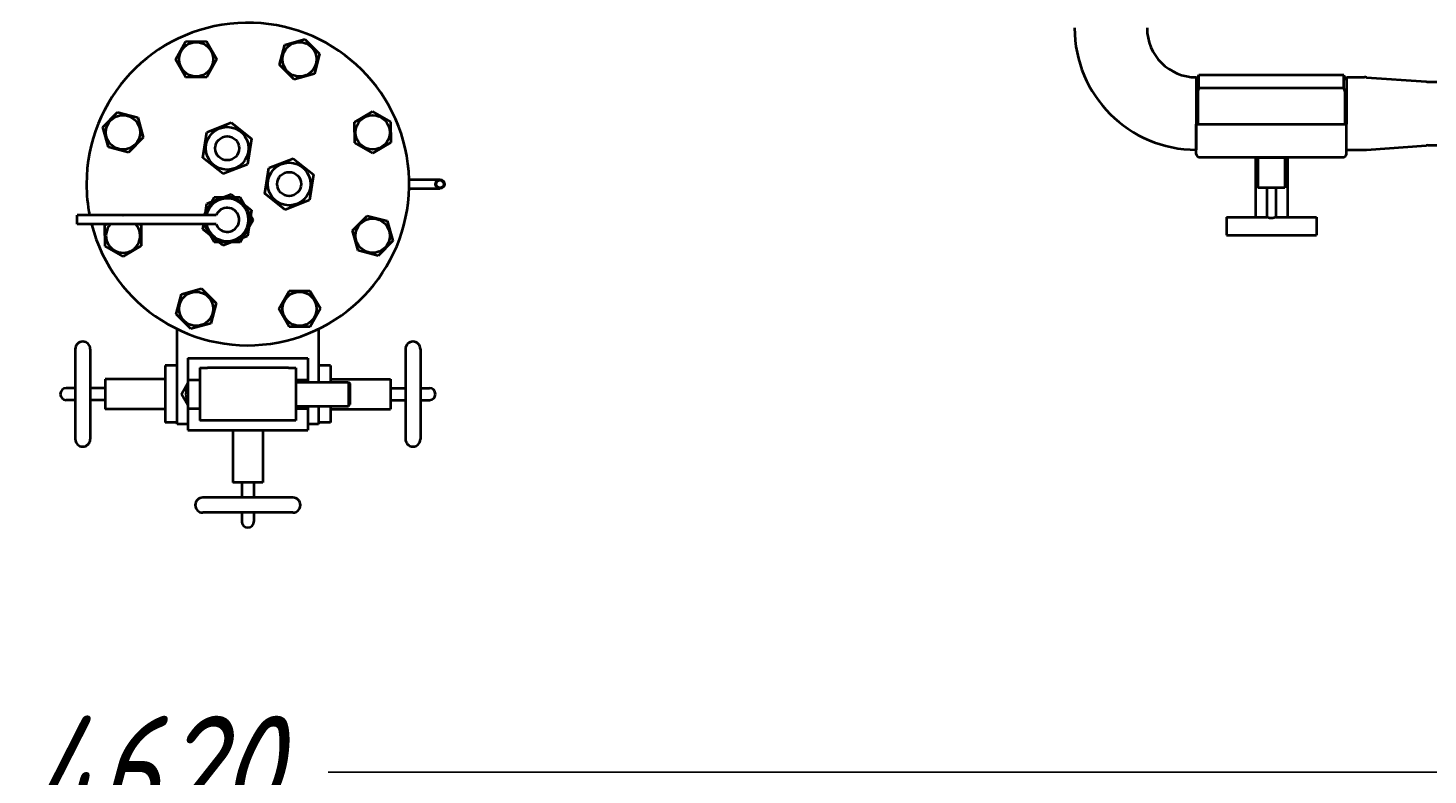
# Model space of a CAD drawing. Header units: millimetres. Extents: x -4428 to 4131, y -3615 to 4038.
# Tile 16 of 172: x -2162 to -1229, y -3333 to -2836. Entities that reach past the tile are written whole.
import ezdxf

# ---------------------------------------------------------------- set-up
doc = ezdxf.new("R2010")
doc.units = ezdxf.units.MM
doc.linetypes.add('K5LT_BASIC', pattern=[0])
doc.linetypes.add('K5LT_THIN', pattern=[0])
doc.layers.add('Системный слой', color=7, linetype='Continuous')
doc.styles.add('KDIMTEXTSTYLE', font='GOST_AU.SHX', dxfattribs={"width": 0.96, "oblique": 15, "height": 5})
doc.dimstyles.new('KDIMSTYLE (1.00)', dxfattribs={"dimtxt": 5, "dimasz": 1, "dimexe": 2, "dimexo": 0, "dimgap": 1, "dimtad": 1, "dimtxsty": 'KDIMTEXTSTYLE', "dimsah": 1, "dimcen": 0, "dimdle": 1, "dimadec": 0, "dimazin": 0, "dimtfac": 0.667, "dimtmove": 0, "dimatfit": 3, "dimfxl": 1, "dimtvp": 1, "dimtolj": 1, "dimtzin": 0, "dimarcsym": 0})

# ---------------------------------------------------------------- blocks, each defined once
blk = doc.blocks.new('KDIMARROW_01')
at = {"layer": 'Системный слой'}
blk.add_hatch(color=0, dxfattribs=at).paths.add_polyline_path([(-5, -0.66), (0, 0), (-5, 0.66), (-4.5, 0)])
at = {"layer": 'Системный слой', "color": 0, "linetype": 'K5LT_THIN', "lineweight": 20}
for p, q in [((-4.5, 0), (-5, 0.66)), ((-5, 0.66), (0, 0)), ((0, 0), (-5, -0.66)), ((-5, -0.66), (-4.5, 0)), ((0, 0), (-1, 0))]:
    blk.add_line(p, q, dxfattribs=at)
blk = doc.blocks.new('U15')
at = {"layer": 'Системный слой', "color": 150, "linetype": 'K5LT_BASIC', "lineweight": 40, "true_color": 0x0080ff}
for p, q in [((-2063.63, -2856.55), (-2056.8, -2844.5)), ((-2056.8, -2844.5), (-2042.94, -2844.39)), ((-2042.94, -2844.39), (-2035.92, -2856.33)), ((-1990.77, -2846.72), (-1977.41, -2843.03)), ((-1977.41, -2843.03), (-1967.54, -2852.75)), ((-1994.25, -2860.13), (-1990.77, -2846.72)), ((-1967.54, -2852.75), (-1971.02, -2866.16)), ((-2056.61, -2868.5), (-2063.63, -2856.55)), ((-2035.92, -2856.33), (-2042.76, -2868.39)), ((-1984.38, -2869.85), (-1994.25, -2860.13)), ((-2042.76, -2868.39), (-2056.61, -2868.5)), ((-1971.02, -2866.16), (-1984.38, -2869.85)), ((-1381.6, -2867.09), (-1383.34, -2870.09)), ((-1383.34, -2868.44), (-1383.34, -2916.74)), ((-1285.07, -2867.09), (-1381.6, -2867.09)), ((-1381.6, -2876.04), (-1381.6, -2867.09)), ((-1285.07, -2876.04), (-1285.07, -2867.09)), ((-1285.07, -2867.09), (-1283.34, -2870.09)), ((-1283.34, -2868.44), (-1283.34, -2899.59)), ((-1283.34, -2868.44), (-1271.23, -2868.44)), ((-1269.84, -2868.49), (-1230.18, -2871.35)), ((-1228.97, -2871.39), (-1219.34, -2871.39)), ((-1382.34, -2877.59), (-1382.34, -2899.59)), ((-1333.34, -2875.59), (-1380.34, -2875.59)), ((-1286.34, -2875.59), (-1333.34, -2875.59)), ((-1284.34, -2877.59), (-1284.34, -2899.59)), ((-2111.9, -2901.67), (-2102.18, -2891.79)), ((-2102.18, -2891.79), (-2088.76, -2895.28)), ((-1944.24, -2898.32), (-1932.3, -2891.29)), ((-1932.3, -2891.29), (-1920.24, -2898.13)), ((-2088.76, -2895.28), (-2085.07, -2908.63)), ((-2042.6, -2904.94), (-2026.46, -2898.66)), ((-2026.46, -2898.66), (-2012.95, -2909.49)), ((-1944.13, -2912.17), (-1944.24, -2898.32)), ((-1920.24, -2898.13), (-1920.13, -2911.98)), ((-1383.34, -2919.59), (-1383.34, -2899.59)), ((-1383.34, -2899.59), (-1333.34, -2899.59)), ((-1333.34, -2899.59), (-1283.34, -2899.59)), ((-1283.34, -2919.59), (-1283.34, -2899.59)), ((-2108.21, -2915.02), (-2111.9, -2901.67)), ((-2085.07, -2908.63), (-2094.8, -2918.51)), ((-2045.23, -2922.06), (-2042.6, -2904.94)), ((-2012.95, -2909.49), (-2015.57, -2926.61)), ((-2094.8, -2918.51), (-2108.21, -2915.02)), ((-1932.08, -2919.01), (-1944.13, -2912.17)), ((-1920.13, -2911.98), (-1932.08, -2919.01)), ((-1283.34, -2916.74), (-1271.23, -2916.74)), ((-1269.84, -2916.69), (-1230.18, -2913.84)), ((-1228.97, -2913.79), (-1219.34, -2913.79)), ((-2031.71, -2932.9), (-2045.23, -2922.06)), ((-2015.57, -2926.61), (-2031.71, -2932.9)), ((-2003.98, -2945.88), (-2001.35, -2928.76)), ((-2001.35, -2928.76), (-1985.21, -2922.47)), ((-1985.21, -2922.47), (-1971.7, -2933.3)), ((-1381.34, -2921.59), (-1333.34, -2921.59)), ((-1343.99, -2921.59), (-1343.99, -2933.59)), ((-1342.84, -2921.59), (-1342.84, -2922.09)), ((-1333.34, -2922.09), (-1342.84, -2922.09)), ((-1342.34, -2922.09), (-1342.34, -2942.09)), ((-1333.34, -2921.59), (-1333.34, -2922.09)), ((-1333.34, -2921.59), (-1285.34, -2921.59)), ((-1323.84, -2922.09), (-1333.34, -2922.09)), ((-1324.34, -2922.09), (-1324.34, -2942.09)), ((-1323.84, -2921.59), (-1323.84, -2922.09)), ((-1322.69, -2921.59), (-1322.69, -2933.59)), ((-1971.7, -2933.3), (-1974.32, -2950.42)), ((-1907.88, -2936.59), (-1907.34, -2936.59)), ((-1907.34, -2936.59), (-1887.34, -2936.59)), ((-1343.99, -2933.59), (-1343.99, -2961.59)), ((-1322.69, -2933.59), (-1322.69, -2961.59)), ((-2042.6, -2952.57), (-2026.46, -2946.29)), ((-2026.46, -2946.29), (-2012.95, -2957.12)), ((-1990.46, -2956.71), (-2003.98, -2945.88)), ((-1907.88, -2942.59), (-1907.34, -2942.59)), ((-1907.34, -2942.59), (-1887.34, -2942.59)), ((-1324.34, -2942.09), (-1342.34, -2942.09)), ((-1336.34, -2942.09), (-1336.34, -2961.59)), ((-1330.34, -2942.09), (-1330.34, -2961.59)), ((-2044.67, -2960.41), (-2037.75, -2948.41)), ((-2043.8, -2960.41), (-2042.6, -2952.57)), ((-2037.75, -2948.41), (-2020.43, -2948.41)), ((-2020.43, -2948.41), (-2011.77, -2963.41)), ((-2012.95, -2957.12), (-2015.57, -2974.24)), ((-1974.32, -2950.42), (-1990.46, -2956.71)), ((-2049.09, -2960.41), (-2129.09, -2960.41)), ((-2129.09, -2963.41), (-2129.09, -2960.41)), ((-2129.09, -2966.41), (-2129.09, -2963.41)), ((-2049.09, -2966.41), (-2129.09, -2966.41)), ((-2110.54, -2967.2), (-2109.19, -2966.41)), ((-2098.99, -2960.41), (-2098.59, -2960.18)), ((-2098.59, -2960.18), (-2098.19, -2960.41)), ((-2087.61, -2966.41), (-2086.54, -2967.01)), ((-2036.5, -2960.41), (-2049.09, -2960.41)), ((-2036.5, -2966.41), (-2049.09, -2966.41)), ((-2045.23, -2969.69), (-2044.72, -2966.41)), ((-2037.75, -2978.41), (-2044.67, -2966.41)), ((-2011.77, -2963.41), (-2020.43, -2978.41)), ((-1945.6, -2970.55), (-1935.88, -2960.68)), ((-1935.88, -2960.68), (-1922.47, -2964.16)), ((-1922.47, -2964.16), (-1918.78, -2977.51)), ((-1363.34, -2961.59), (-1336.34, -2961.59)), ((-1363.34, -2961.59), (-1363.34, -2973.59)), ((-1330.34, -2961.59), (-1303.34, -2961.59)), ((-1303.34, -2961.59), (-1303.34, -2973.59)), ((-2110.43, -2981.05), (-2110.54, -2967.2)), ((-2086.54, -2967.01), (-2086.43, -2980.87)), ((-2031.71, -2980.53), (-2045.23, -2969.69)), ((-2015.57, -2974.24), (-2031.71, -2980.53)), ((-1941.91, -2983.91), (-1945.6, -2970.55)), ((-1363.34, -2973.59), (-1303.34, -2973.59)), ((-2098.38, -2987.89), (-2110.43, -2981.05)), ((-2086.43, -2980.87), (-2098.38, -2987.89)), ((-2020.43, -2978.41), (-2037.75, -2978.41)), ((-1928.5, -2987.39), (-1941.91, -2983.91)), ((-1918.78, -2977.51), (-1928.5, -2987.39)), ((-2063.13, -3026.43), (-2059.65, -3013.02)), ((-2059.65, -3013.02), (-2046.3, -3009.33)), ((-2046.3, -3009.33), (-2036.42, -3019.05)), ((-1994.75, -3022.85), (-1987.92, -3010.8)), ((-1987.92, -3010.8), (-1974.06, -3010.69)), ((-1974.06, -3010.69), (-1967.04, -3022.63)), ((-2036.42, -3019.05), (-2039.9, -3032.46)), ((-2053.26, -3036.15), (-2063.13, -3026.43)), ((-1987.73, -3034.79), (-1994.75, -3022.85)), ((-1967.04, -3022.63), (-1973.87, -3034.69)), ((-2062.34, -3099.59), (-2062.34, -3036.27)), ((-2039.9, -3032.46), (-2053.26, -3036.15)), ((-1973.87, -3034.69), (-1987.73, -3034.79)), ((-1968.34, -3036.27), (-1968.34, -3071.59)), ((-2130.34, -3049.59), (-2130.34, -3109.59)), ((-2120.34, -3049.59), (-2120.34, -3109.59)), ((-1910.34, -3049.59), (-1910.34, -3109.59)), ((-1900.34, -3049.59), (-1900.34, -3109.59)), ((-2055.34, -3055.59), (-1975.34, -3055.59)), ((-2055.34, -3055.59), (-2055.34, -3070)), ((-1975.34, -3055.59), (-1975.34, -3070)), ((-2062.34, -3060.59), (-2070.34, -3060.59)), ((-2070.34, -3060.59), (-2070.34, -3098.59)), ((-2047.34, -3062.09), (-2042.34, -3062.09)), ((-2047.34, -3062.09), (-2047.34, -3097.09)), ((-1988.34, -3062.09), (-2042.34, -3062.09)), ((-1988.34, -3062.09), (-1983.34, -3062.09)), ((-1983.34, -3062.09), (-1983.34, -3097.09)), ((-1960.34, -3060.59), (-1968.34, -3060.59)), ((-1960.34, -3060.59), (-1960.34, -3071.59)), ((-2130.34, -3075.59), (-2136.34, -3075.59)), ((-2110.34, -3075.59), (-2120.34, -3075.59)), ((-2110.34, -3069.59), (-2110.34, -3089.59)), ((-2070.34, -3069.59), (-2110.34, -3069.59)), ((-2059.66, -3079.59), (-2055.34, -3072.11)), ((-2055.34, -3070), (-2047.34, -3070)), ((-2055.34, -3070), (-2055.34, -3089.18)), ((-1983.34, -3070), (-1975.34, -3070)), ((-1983.34, -3071.59), (-1948.34, -3071.59)), ((-1975.34, -3070), (-1975.34, -3071.59)), ((-1960.34, -3069.59), (-1920.34, -3069.59)), ((-1948.34, -3071.59), (-1948.34, -3087.59)), ((-1948.34, -3071.59), (-1947.34, -3072.59)), ((-1947.34, -3072.59), (-1947.34, -3086.59)), ((-1920.34, -3069.59), (-1920.34, -3089.59)), ((-1920.34, -3075.59), (-1910.34, -3075.59)), ((-1900.34, -3075.59), (-1894.34, -3075.59)), ((-2130.34, -3083.59), (-2136.34, -3083.59)), ((-2110.34, -3083.59), (-2120.34, -3083.59)), ((-2055.34, -3087.08), (-2059.66, -3079.59)), ((-1983.34, -3087.59), (-1948.34, -3087.59)), ((-1975.34, -3087.59), (-1975.34, -3089.18)), ((-1968.34, -3087.59), (-1968.34, -3099.59)), ((-1960.34, -3087.59), (-1960.34, -3098.59)), ((-1948.34, -3087.59), (-1947.34, -3086.59)), ((-1920.34, -3083.59), (-1910.34, -3083.59)), ((-1900.34, -3083.59), (-1894.34, -3083.59)), ((-2070.34, -3089.59), (-2110.34, -3089.59)), ((-2055.34, -3089.18), (-2055.34, -3103.59)), ((-2055.34, -3089.18), (-2047.34, -3089.18)), ((-2042.34, -3097.09), (-2047.34, -3097.09)), ((-1988.34, -3097.09), (-2042.34, -3097.09)), ((-1983.34, -3097.09), (-1988.34, -3097.09)), ((-1983.34, -3089.18), (-1975.34, -3089.18)), ((-1975.34, -3089.18), (-1975.34, -3103.59)), ((-1960.34, -3089.59), (-1920.34, -3089.59)), ((-2062.34, -3098.59), (-2070.34, -3098.59)), ((-2055.34, -3099.59), (-2062.34, -3099.59)), ((-2055.34, -3103.59), (-1975.34, -3103.59)), ((-2025.34, -3103.59), (-2025.34, -3138.59)), ((-2005.34, -3103.59), (-2005.34, -3138.59)), ((-1968.34, -3099.59), (-1975.34, -3099.59)), ((-1960.34, -3098.59), (-1968.34, -3098.59)), ((-2005.34, -3138.59), (-2025.34, -3138.59)), ((-2019.34, -3138.59), (-2019.34, -3148.59)), ((-2011.34, -3138.59), (-2011.34, -3148.59)), ((-1985.34, -3148.59), (-2045.34, -3148.59)), ((-1985.34, -3158.59), (-2045.34, -3158.59)), ((-2019.34, -3158.59), (-2019.34, -3164.59)), ((-2011.34, -3158.59), (-2011.34, -3164.59))]:
    blk.add_line(p, q, dxfattribs=at)
for centre, radius in [((-2049.78, -2856.44), 11.4), ((-1980.89, -2856.44), 11.4), ((-2098.49, -2905.15), 11.4), ((-1932.19, -2905.15), 11.4), ((-2029.09, -2915.78), 14.25), ((-2029.09, -2915.78), 8), ((-1987.84, -2939.59), 14.25), ((-1987.84, -2939.59), 8), ((-1887.34, -2939.59), 3), ((-1887.34, -2939.59), 2.5), ((-1932.19, -2974.03), 11.4), ((-2049.78, -3022.74), 11.4), ((-1980.89, -3022.74), 11.4)]:
    blk.add_circle(centre, radius, dxfattribs=at)
for centre, radius, start, end in [((-2015.34, -2939.59), 107.5, 194.44487, 180), ((-1383.34, -2835.59), 81.15, 180, 270), ((-1383.34, -2835.59), 32.85, 180, 270), ((-1271.23, -2887.76), 19.32, 85.88059, 90), ((-1228.97, -2854.43), 16.96, 265.88059, 270), ((-1380.34, -2877.59), 2, 90, 180), ((-1286.34, -2877.59), 2, 0, 90), ((-1381.34, -2919.59), 2, 180, 270), ((-1285.34, -2919.59), 2, 270, 0), ((-1271.23, -2897.42), 19.32, 270, 274.11941), ((-1228.97, -2930.75), 16.96, 90, 94.11941), ((-2015.34, -2939.59), 107.5, 180, 191.16496), ((-2029.09, -2963.41), 14.25, 321.28525, 167.8468), ((-2029.09, -2963.41), 14.25, 0, 167.8468), ((-2029.09, -2963.41), 8, 231.28525, 157.97569), ((-2098.49, -2974.03), 11.4, 138.01541, 270.44702), ((-2098.49, -2974.03), 11.4, 270.44702, 41.98459), ((-2029.09, -2963.41), 14.25, 192.1532, 0), ((-2029.09, -2963.41), 14.25, 192.1532, 321.28525), ((-2029.09, -2963.41), 8, 202.02431, 231.28525), ((-2125.34, -3049.59), 5, 0, 180), ((-1905.34, -3049.59), 5, 0, 180), ((-2136.34, -3079.59), 4, 90, 180), ((-2042.34, -3079.59), 14.25, 155.82246, 204.17754), ((-1894.34, -3079.59), 4, 0, 90), ((-2136.34, -3079.59), 4, 180, 270), ((-1894.34, -3079.59), 4, 270, 0), ((-2125.34, -3109.59), 5, 180, 0), ((-1905.34, -3109.59), 5, 180, 0), ((-2045.34, -3153.59), 5, 90, 270), ((-1985.34, -3153.59), 5, 270, 90), ((-2015.34, -3164.59), 4, 180, 270), ((-2015.34, -3164.59), 4, 270, 0)]:
    blk.add_arc(centre, radius, start, end, dxfattribs=at)
blk.add_open_spline([(-1330.34, -2961.59), (-1330.34, -2961.59), (-1330.35, -2961.6), (-1330.41, -2961.63), (-1330.48, -2961.66), (-1330.55, -2961.7), (-1330.68, -2961.75), (-1330.87, -2961.84), (-1331.18, -2961.97), (-1331.51, -2962.09), (-1331.84, -2962.19), (-1332.09, -2962.25), (-1332.38, -2962.31), (-1332.68, -2962.36), (-1333.01, -2962.39), (-1333.32, -2962.4), (-1333.6, -2962.39), (-1333.84, -2962.37), (-1334.09, -2962.34), (-1334.32, -2962.3), (-1334.66, -2962.23), (-1335.05, -2962.13), (-1335.46, -2961.98), (-1335.76, -2961.86), (-1335.97, -2961.77), (-1336.09, -2961.71), (-1336.2, -2961.66), (-1336.29, -2961.61), (-1336.33, -2961.59), (-1336.34, -2961.59), (-1336.34, -2961.59)], degree=3, knots=[0, 0, 0, 0, 1.371989, 2.313418, 3.049733, 3.71259, 4.533795, 5.966719, 7.467084, 9.374021, 10.35822, 11.414053, 12.229287, 13.398745, 14.443812, 15.504834, 16.435349, 17.123815, 17.862309, 18.861166, 19.54986, 21.493672, 23.243588, 24.874122, 26.238082, 27.118612, 27.742929, 29.232079, 30.543845, 31, 31, 31, 31], dxfattribs=at)

msp = doc.modelspace()

# ---------------------------------------------------------------- block references
at = {"layer": 'Системный слой'}
msp.add_blockref('U15', (0, 0), dxfattribs=at)

# ---------------------------------------------------------------- dimensions: what is measured, and where the dimension line sits
at = {"layer": 'Системный слой', "color": 7}
msp.add_linear_dim(base=(-4135.336, -3331.475), p1=(485.664, -2263.092), p2=(-4135.336, -1408.744), location=(-2079.336, -3331.475), text='\\H75.0;\\W0.965;\\Q15;\\H75.0;\\W0.965;\\Q15;\\Q15;4620', dimstyle='KDIMSTYLE (1.00)', override={"dimexo": 0, "dimblk1": 'KDIMARROW_01', "dimblk2": 'KDIMARROW_01', "dimse1": 0, "dimse2": 0, "dimclrt": 7, "dimtolj": 1}, dxfattribs=at).render()

doc.saveas('drawing.dxf')
